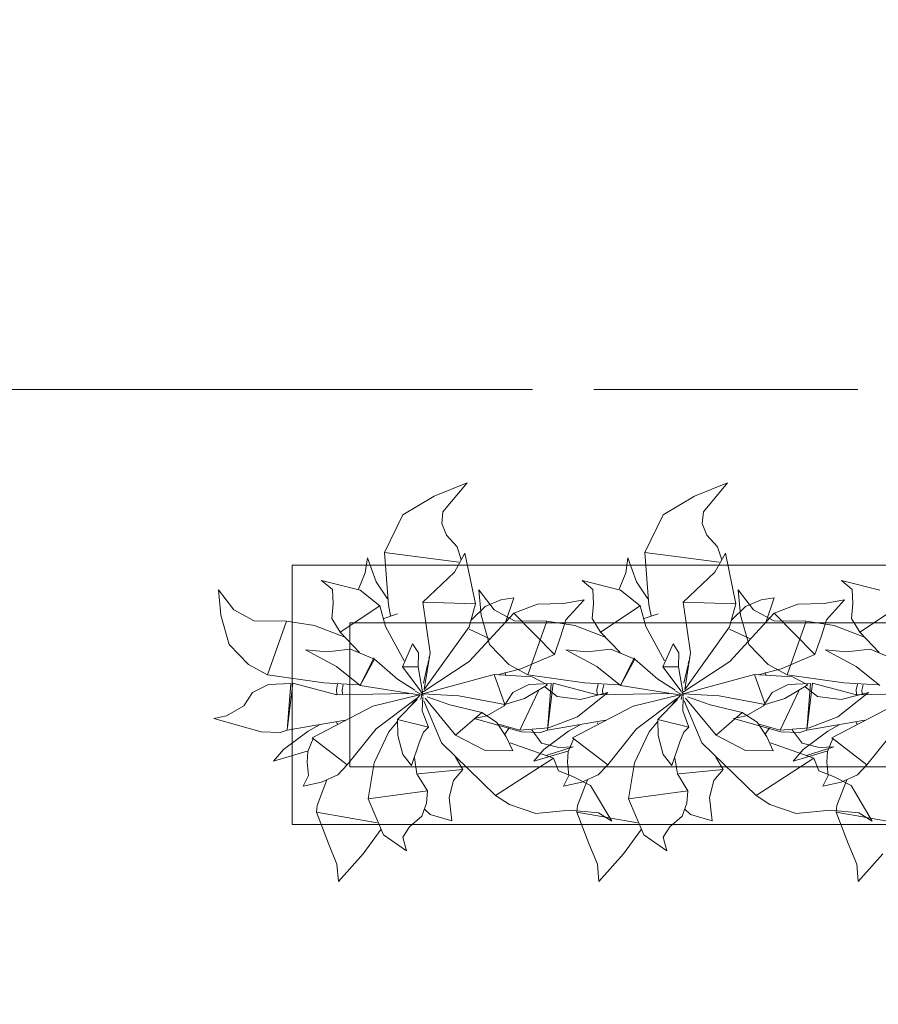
# Model space of a CAD drawing. Header units: millimetres. Extents: x -14761 to 157739, y -22400 to 107990.
# Tile 193 of 228: x 129033 to 130523, y 43933 to 45642. Entities that reach past the tile are written whole.
import ezdxf

# ---------------------------------------------------------------- set-up
doc = ezdxf.new("R2010")
doc.units = ezdxf.units.MM
doc.header["$MEASUREMENT"] = 0
doc.linetypes.add('Штриховая', pattern=[564.444447, 282.222223, -282.222223])
doc.linetypes.add('Штрихпунктирная', pattern=[670.277762, 352.777767, -176.388884, 0, -141.111112])
for name, color, linetype in [('Интерьер - Мебель', 7, 'Continuous'), ('Элемент Модели - Зона', 7, 'Continuous'), ('Элемент Модели - Оси', 7, 'Continuous')]:
    doc.layers.add(name, color=color, linetype=linetype)

msp = doc.modelspace()

# ---------------------------------------------------------------- linework, layer by layer
at = {"layer": 'Интерьер - Мебель', "color": 252, "linetype": 'Continuous', "lineweight": 5}
for p, q in [((129809.6, 44838.1), (129752.4, 44814.6)), ((129809.6, 44838.1), (129752.4, 44814.6)), ((129809.6, 44838.1), (129767.9, 44787.3)), ((129809.6, 44838.1), (129767.9, 44787.3)), ((130261.5, 44838.1), (130204.3, 44814.6)), ((130261.5, 44838.1), (130204.3, 44814.6)), ((130261.5, 44838.1), (130219.8, 44787.3)), ((130261.5, 44838.1), (130219.8, 44787.3)), ((129752.4, 44814.6), (129698, 44782.1)), ((129752.4, 44814.6), (129698, 44782.1)), ((130204.3, 44814.6), (130149.9, 44782.1)), ((130204.3, 44814.6), (130149.9, 44782.1)), ((129767.9, 44787.3), (129765.8, 44767.3)), ((129767.9, 44787.3), (129765.8, 44767.3)), ((130219.8, 44787.3), (130217.7, 44767.3)), ((130219.8, 44787.3), (130217.7, 44767.3)), ((129698, 44782.1), (129666.2, 44716.7)), ((129698, 44782.1), (129666.2, 44716.7)), ((129765.8, 44767.3), (129774.1, 44746.8)), ((129765.8, 44767.3), (129774.1, 44746.8)), ((130149.9, 44782.1), (130118.1, 44716.7)), ((130149.9, 44782.1), (130118.1, 44716.7)), ((130217.7, 44767.3), (130226, 44746.8)), ((130217.7, 44767.3), (130226, 44746.8)), ((129774.1, 44746.8), (129792.4, 44727)), ((129774.1, 44746.8), (129792.4, 44727)), ((130226, 44746.8), (130244.3, 44727)), ((130226, 44746.8), (130244.3, 44727)), ((129666.2, 44716.7), (129795.2, 44700.4)), ((129666.2, 44716.7), (129673.1, 44626.1)), ((129666.2, 44716.7), (129795.2, 44700.4)), ((129666.2, 44716.7), (129673.1, 44626.1)), ((129806.1, 44716), (129787.8, 44682.8)), ((129806.1, 44716), (129787.8, 44682.8)), ((129792.4, 44727), (129799.7, 44704.2)), ((129792.4, 44727), (129799.7, 44704.2)), ((129806.1, 44716), (129824.2, 44627.9)), ((129806.1, 44716), (129824.2, 44627.9)), ((130118.1, 44716.7), (130247.1, 44700.4)), ((130118.1, 44716.7), (130125, 44626.1)), ((130118.1, 44716.7), (130247.1, 44700.4)), ((130118.1, 44716.7), (130125, 44626.1)), ((130258, 44716), (130239.7, 44682.8)), ((130258, 44716), (130239.7, 44682.8)), ((130244.3, 44727), (130251.6, 44704.2)), ((130244.3, 44727), (130251.6, 44704.2)), ((130258, 44716), (130276.1, 44627.9)), ((130258, 44716), (130276.1, 44627.9)), ((129636.7, 44707.6), (129633.1, 44681.7)), ((129636.7, 44707.6), (129633.1, 44681.7)), ((129636.7, 44707.6), (129651.7, 44666.2)), ((129636.7, 44707.6), (129651.7, 44666.2)), ((130088.6, 44707.6), (130085, 44681.7)), ((130088.6, 44707.6), (130085, 44681.7)), ((130088.6, 44707.6), (130103.6, 44666.2)), ((130088.6, 44707.6), (130103.6, 44666.2)), ((129633.1, 44681.7), (129621.5, 44653.1)), ((129633.1, 44681.7), (129621.5, 44653.1)), ((129787.8, 44682.8), (129733, 44630.6)), ((129787.8, 44682.8), (129733, 44630.6)), ((130085, 44681.7), (130073.4, 44653.1)), ((130085, 44681.7), (130073.4, 44653.1)), ((130239.7, 44682.8), (130184.9, 44630.6)), ((130239.7, 44682.8), (130184.9, 44630.6)), ((129557.3, 44668.2), (129575.9, 44652.7)), ((129557.3, 44668.2), (129623.9, 44651.8)), ((129557.3, 44668.2), (129575.9, 44652.7)), ((129557.3, 44668.2), (129623.9, 44651.8)), ((129651.7, 44666.2), (129671.6, 44636.8)), ((129651.7, 44666.2), (129671.6, 44636.8)), ((130009.2, 44668.2), (130027.8, 44652.7)), ((130009.2, 44668.2), (130075.8, 44651.8)), ((130009.2, 44668.2), (130027.8, 44652.7)), ((130009.2, 44668.2), (130075.8, 44651.8)), ((130103.6, 44666.2), (130123.5, 44636.8)), ((130103.6, 44666.2), (130123.5, 44636.8)), ((130459.2, 44668.2), (130477.8, 44652.7)), ((130459.2, 44668.2), (130525.8, 44651.8)), ((130459.2, 44668.2), (130477.8, 44652.7)), ((130459.2, 44668.2), (130525.8, 44651.8)), ((129378.4, 44652.1), (129382.2, 44608.3)), ((129378.4, 44652.1), (129404.9, 44617.4)), ((129378.4, 44652.1), (129382.2, 44608.3)), ((129378.4, 44652.1), (129404.9, 44617.4)), ((129575.9, 44652.7), (129577.1, 44627.8)), ((129575.9, 44652.7), (129577.1, 44627.8)), ((129623.9, 44651.8), (129658.3, 44624.4)), ((129623.9, 44651.8), (129658.3, 44624.4)), ((129830.3, 44652.1), (129834.1, 44608.3)), ((129830.3, 44652.1), (129856.8, 44617.4)), ((129830.3, 44652.1), (129834.1, 44608.3)), ((129830.3, 44652.1), (129856.8, 44617.4)), ((130027.8, 44652.7), (130029, 44627.8)), ((130027.8, 44652.7), (130029, 44627.8)), ((130075.8, 44651.8), (130110.2, 44624.4)), ((130075.8, 44651.8), (130110.2, 44624.4)), ((130280.3, 44652.1), (130284.1, 44608.3)), ((130280.3, 44652.1), (130306.8, 44617.4)), ((130280.3, 44652.1), (130284.1, 44608.3)), ((130280.3, 44652.1), (130306.8, 44617.4)), ((130477.8, 44652.7), (130479, 44627.8)), ((130477.8, 44652.7), (130479, 44627.8)), ((129733, 44630.6), (129824.2, 44627.9)), ((129733, 44630.6), (129745.8, 44542.7)), ((129733, 44630.6), (129824.2, 44627.9)), ((129733, 44630.6), (129745.8, 44542.7)), ((129868.1, 44634.5), (129841, 44623.1)), ((129868.1, 44634.5), (129841, 44623.1)), ((129890.8, 44638), (129868.1, 44634.5)), ((129890.8, 44638), (129868.1, 44634.5)), ((129890.8, 44638), (129877, 44597)), ((129890.8, 44638), (129877, 44597)), ((130012.8, 44634.9), (129977.3, 44628.7)), ((130012.8, 44634.9), (129977.3, 44628.7)), ((130012.8, 44634.9), (129981.3, 44600.3)), ((130012.8, 44634.9), (129981.3, 44600.3)), ((130184.9, 44630.6), (130276.1, 44627.9)), ((130184.9, 44630.6), (130197.7, 44542.7)), ((130184.9, 44630.6), (130276.1, 44627.9)), ((130184.9, 44630.6), (130197.7, 44542.7)), ((130320, 44634.5), (130292.9, 44623.1)), ((130320, 44634.5), (130292.9, 44623.1)), ((130342.7, 44638), (130320, 44634.5)), ((130342.7, 44638), (130320, 44634.5)), ((130342.7, 44638), (130328.9, 44597)), ((130342.7, 44638), (130328.9, 44597)), ((130464.7, 44634.9), (130429.2, 44628.7)), ((130464.7, 44634.9), (130429.2, 44628.7)), ((130464.7, 44634.9), (130433.2, 44600.3)), ((130464.7, 44634.9), (130433.2, 44600.3)), ((129404.9, 44617.4), (129440, 44598.4)), ((129404.9, 44617.4), (129440, 44598.4)), ((129577.1, 44627.8), (129575, 44602.3)), ((129577.1, 44627.8), (129575, 44602.3)), ((129658.3, 44624.4), (129589.4, 44578.9)), ((129658.3, 44624.4), (129589.4, 44578.9)), ((129658.3, 44624.4), (129668, 44588.8)), ((129658.3, 44624.4), (129668, 44588.8)), ((129673.1, 44626.1), (129677, 44607.1)), ((129673.1, 44626.1), (129677, 44607.1)), ((129824.2, 44627.9), (129813.1, 44587.9)), ((129824.2, 44627.9), (129813.1, 44587.9)), ((129841, 44623.1), (129816.8, 44599.3)), ((129841, 44623.1), (129816.8, 44599.3)), ((129856.8, 44617.4), (129891.9, 44598.4)), ((129856.8, 44617.4), (129891.9, 44598.4)), ((129931.7, 44627.3), (129890.8, 44611.5)), ((129931.7, 44627.3), (129890.8, 44611.5)), ((129977.3, 44628.7), (129931.7, 44627.3)), ((129977.3, 44628.7), (129931.7, 44627.3)), ((130029, 44627.8), (130026.9, 44602.3)), ((130029, 44627.8), (130026.9, 44602.3)), ((130110.2, 44624.4), (130041.3, 44578.9)), ((130110.2, 44624.4), (130041.3, 44578.9)), ((130110.2, 44624.4), (130119.9, 44588.8)), ((130110.2, 44624.4), (130119.9, 44588.8)), ((130125, 44626.1), (130128.9, 44607.1)), ((130125, 44626.1), (130128.9, 44607.1)), ((130276.1, 44627.9), (130265, 44587.9)), ((130276.1, 44627.9), (130265, 44587.9)), ((130292.9, 44623.1), (130268.7, 44599.3)), ((130292.9, 44623.1), (130268.7, 44599.3)), ((130306.8, 44617.4), (130341.9, 44598.4)), ((130306.8, 44617.4), (130341.9, 44598.4)), ((130383.6, 44627.3), (130342.7, 44611.5)), ((130383.6, 44627.3), (130342.7, 44611.5)), ((130429.2, 44628.7), (130383.6, 44627.3)), ((130429.2, 44628.7), (130383.6, 44627.3)), ((130479, 44627.8), (130476.9, 44602.3)), ((130479, 44627.8), (130476.9, 44602.3)), ((130560.2, 44624.4), (130491.3, 44578.9)), ((130560.2, 44624.4), (130491.3, 44578.9)), ((129382.2, 44608.3), (129397, 44557.1)), ((129382.2, 44608.3), (129397, 44557.1)), ((129440, 44598.4), (129496.3, 44598)), ((129440, 44598.4), (129496.3, 44598)), ((129496.3, 44598), (129463.3, 44504.4)), ((129496.3, 44598), (129463.3, 44504.4)), ((129496.3, 44598), (129544.8, 44590.2)), ((129496.3, 44598), (129544.8, 44590.2)), ((129575, 44602.3), (129589.4, 44578.9)), ((129575, 44602.3), (129589.4, 44578.9)), ((129689.2, 44610.4), (129665.4, 44602.2)), ((129689.2, 44610.4), (129665.4, 44602.2)), ((129890.8, 44611.5), (129813.6, 44528)), ((129890.8, 44611.5), (129813.6, 44528)), ((129834.1, 44608.3), (129848.9, 44557.1)), ((129834.1, 44608.3), (129848.9, 44557.1)), ((129890.8, 44611.5), (129961.3, 44540.2)), ((129890.8, 44611.5), (129961.3, 44540.2)), ((129891.9, 44598.4), (129948.2, 44598)), ((129891.9, 44598.4), (129948.2, 44598)), ((129948.2, 44598), (129915.2, 44504.4)), ((129948.2, 44598), (129915.2, 44504.4)), ((129948.2, 44598), (129996.7, 44590.2)), ((129948.2, 44598), (129996.7, 44590.2)), ((129981.3, 44600.3), (129972.1, 44570.4)), ((129981.3, 44600.3), (129972.1, 44570.4)), ((130026.9, 44602.3), (130041.3, 44578.9)), ((130026.9, 44602.3), (130041.3, 44578.9)), ((130141.1, 44610.4), (130117.3, 44602.2)), ((130141.1, 44610.4), (130117.3, 44602.2)), ((130342.7, 44611.5), (130265.5, 44528)), ((130342.7, 44611.5), (130265.5, 44528)), ((130284.1, 44608.3), (130298.9, 44557.1)), ((130284.1, 44608.3), (130298.9, 44557.1)), ((130341.9, 44598.4), (130398.2, 44598)), ((130341.9, 44598.4), (130398.2, 44598)), ((130342.7, 44611.5), (130413.2, 44540.2)), ((130342.7, 44611.5), (130413.2, 44540.2)), ((130398.2, 44598), (130365.2, 44504.4)), ((130398.2, 44598), (130365.2, 44504.4)), ((130398.2, 44598), (130446.7, 44590.2)), ((130398.2, 44598), (130446.7, 44590.2)), ((130433.2, 44600.3), (130424, 44570.4)), ((130433.2, 44600.3), (130424, 44570.4)), ((130476.9, 44602.3), (130491.3, 44578.9)), ((130476.9, 44602.3), (130491.3, 44578.9)), ((129544.8, 44590.2), (129597.4, 44569.9)), ((129544.8, 44590.2), (129597.4, 44569.9)), ((129589.4, 44578.9), (129623.2, 44543.4)), ((129589.4, 44578.9), (129623.2, 44543.4)), ((129668, 44588.8), (129700.6, 44528.9)), ((129668, 44588.8), (129700.6, 44528.9)), ((129813.1, 44587.9), (129735.5, 44479.2)), ((129813.1, 44587.9), (129735.5, 44479.2)), ((129813.1, 44583.6), (129847.9, 44567.7)), ((129813.1, 44583.6), (129847.9, 44567.7)), ((129996.7, 44590.2), (130049.3, 44569.9)), ((129996.7, 44590.2), (130049.3, 44569.9)), ((130041.3, 44578.9), (130075.1, 44543.4)), ((130041.3, 44578.9), (130075.1, 44543.4)), ((130119.9, 44588.8), (130152.5, 44528.9)), ((130119.9, 44588.8), (130152.5, 44528.9)), ((130265, 44587.9), (130187.4, 44479.2)), ((130265, 44587.9), (130187.4, 44479.2)), ((130265, 44583.6), (130299.8, 44567.7)), ((130265, 44583.6), (130299.8, 44567.7)), ((130446.7, 44590.2), (130499.3, 44569.9)), ((130446.7, 44590.2), (130499.3, 44569.9)), ((130491.3, 44578.9), (130525.1, 44543.4)), ((130491.3, 44578.9), (130525.1, 44543.4)), ((129972.1, 44570.4), (129961.3, 44540.2)), ((129972.1, 44570.4), (129961.3, 44540.2)), ((130424, 44570.4), (130413.2, 44540.2)), ((130424, 44570.4), (130413.2, 44540.2)), ((129397, 44557.1), (129430.2, 44522.4)), ((129397, 44557.1), (129430.2, 44522.4)), ((129529.4, 44547.9), (129566.3, 44544.6)), ((129529.4, 44547.9), (129583, 44519)), ((129529.4, 44547.9), (129566.3, 44544.6)), ((129529.4, 44547.9), (129583, 44519)), ((129607.4, 44549.3), (129566.3, 44544.6)), ((129607.4, 44549.3), (129566.3, 44544.6)), ((129607.4, 44549.3), (129648.8, 44531.7)), ((129607.4, 44549.3), (129648.8, 44531.7)), ((129715.2, 44558.5), (129697.4, 44518.4)), ((129715.2, 44558.5), (129697.4, 44518.4)), ((129715.2, 44558.5), (129725.4, 44542.6)), ((129715.2, 44558.5), (129725.4, 44542.6)), ((129848.9, 44557.1), (129882.1, 44522.4)), ((129848.9, 44557.1), (129882.1, 44522.4)), ((129981.3, 44547.9), (130018.2, 44544.6)), ((129981.3, 44547.9), (130034.9, 44519)), ((129981.3, 44547.9), (130018.2, 44544.6)), ((129981.3, 44547.9), (130034.9, 44519)), ((130059.3, 44549.3), (130018.2, 44544.6)), ((130059.3, 44549.3), (130018.2, 44544.6)), ((130059.3, 44549.3), (130100.7, 44531.7)), ((130059.3, 44549.3), (130100.7, 44531.7)), ((130167.1, 44558.5), (130149.3, 44518.4)), ((130167.1, 44558.5), (130149.3, 44518.4)), ((130167.1, 44558.5), (130177.3, 44542.6)), ((130167.1, 44558.5), (130177.3, 44542.6)), ((130298.9, 44557.1), (130332.1, 44522.4)), ((130298.9, 44557.1), (130332.1, 44522.4)), ((130431.3, 44547.9), (130468.2, 44544.6)), ((130431.3, 44547.9), (130484.9, 44519)), ((130431.3, 44547.9), (130468.2, 44544.6)), ((130431.3, 44547.9), (130484.9, 44519)), ((130509.3, 44549.3), (130468.2, 44544.6)), ((130509.3, 44549.3), (130468.2, 44544.6)), ((130509.3, 44549.3), (130550.7, 44531.7)), ((130509.3, 44549.3), (130550.7, 44531.7)), ((129648, 44534.3), (129624.3, 44486)), ((129648, 44534.3), (129624.3, 44486)), ((129648.8, 44531.7), (129624.3, 44486)), ((129648.8, 44531.7), (129624.3, 44486)), ((129648, 44534.3), (129648.8, 44531.7)), ((129648, 44534.3), (129648.8, 44531.7)), ((129648.8, 44531.7), (129688.9, 44497.1)), ((129648.8, 44531.7), (129688.9, 44497.1)), ((129725.4, 44542.6), (129724.6, 44518.7)), ((129725.4, 44542.6), (129724.6, 44518.7)), ((129813.6, 44528), (129733.5, 44475.3)), ((129813.6, 44528), (129733.5, 44475.3)), ((129745.8, 44542.7), (129735.5, 44479.2)), ((129745.8, 44542.7), (129735.5, 44479.2)), ((129742.6, 44528.9), (129741.6, 44524.5)), ((129742.6, 44528.9), (129741.6, 44524.5)), ((129744.1, 44535.6), (129743.6, 44533.4)), ((129744.1, 44535.6), (129743.6, 44533.4)), ((129745.5, 44542.3), (129745.3, 44541.2)), ((129745.5, 44542.3), (129745.3, 44541.2)), ((129961.3, 44540.2), (129902.9, 44515.1)), ((129961.3, 44540.2), (129902.9, 44515.1)), ((130099.9, 44534.3), (130076.2, 44486)), ((130099.9, 44534.3), (130076.2, 44486)), ((130100.7, 44531.7), (130076.2, 44486)), ((130100.7, 44531.7), (130076.2, 44486)), ((130099.9, 44534.3), (130100.7, 44531.7)), ((130099.9, 44534.3), (130100.7, 44531.7)), ((130100.7, 44531.7), (130140.8, 44497.1)), ((130100.7, 44531.7), (130140.8, 44497.1)), ((130177.3, 44542.6), (130176.5, 44518.7)), ((130177.3, 44542.6), (130176.5, 44518.7)), ((130265.5, 44528), (130185.4, 44475.3)), ((130265.5, 44528), (130185.4, 44475.3)), ((130197.7, 44542.7), (130187.4, 44479.2)), ((130197.7, 44542.7), (130187.4, 44479.2)), ((130194.5, 44528.9), (130193.5, 44524.5)), ((130194.5, 44528.9), (130193.5, 44524.5)), ((130196, 44535.6), (130195.5, 44533.4)), ((130196, 44535.6), (130195.5, 44533.4)), ((130197.4, 44542.3), (130197.2, 44541.2)), ((130197.4, 44542.3), (130197.2, 44541.2)), ((130413.2, 44540.2), (130354.8, 44515.1)), ((130413.2, 44540.2), (130354.8, 44515.1)), ((129430.2, 44522.4), (129463.3, 44504.4)), ((129430.2, 44522.4), (129463.3, 44504.4)), ((129583, 44519), (129624.3, 44486)), ((129583, 44519), (129624.3, 44486)), ((129724.6, 44518.7), (129697.4, 44518.4)), ((129724.6, 44518.7), (129697.4, 44518.4)), ((129697.4, 44518.4), (129729.4, 44476.1)), ((129697.4, 44518.4), (129729.4, 44476.1)), ((129724.6, 44518.7), (129732.8, 44471.6)), ((129724.6, 44518.7), (129732.8, 44471.6)), ((129741.1, 44522.2), (129734.1, 44489.9)), ((129741.1, 44522.2), (129734.1, 44489.9)), ((129902.9, 44515.1), (129862.7, 44504.8)), ((129902.9, 44515.1), (129862.7, 44504.8)), ((129882.1, 44522.4), (129915.2, 44504.4)), ((129882.1, 44522.4), (129915.2, 44504.4)), ((130034.9, 44519), (130076.2, 44486)), ((130034.9, 44519), (130076.2, 44486)), ((130176.5, 44518.7), (130149.3, 44518.4)), ((130176.5, 44518.7), (130149.3, 44518.4)), ((130149.3, 44518.4), (130181.3, 44476.1)), ((130149.3, 44518.4), (130181.3, 44476.1)), ((130176.5, 44518.7), (130184.7, 44471.6)), ((130176.5, 44518.7), (130184.7, 44471.6)), ((130193.1, 44522.2), (130186, 44489.9)), ((130193.1, 44522.2), (130186, 44489.9)), ((130354.8, 44515.1), (130314.6, 44504.8)), ((130354.8, 44515.1), (130314.6, 44504.8)), ((130332.1, 44522.4), (130365.2, 44504.4)), ((130332.1, 44522.4), (130365.2, 44504.4)), ((130484.9, 44519), (130526.2, 44486)), ((130484.9, 44519), (130526.2, 44486)), ((129463.3, 44504.4), (129561.4, 44490.6)), ((129463.3, 44504.4), (129561.4, 44490.6)), ((129688.9, 44497.1), (129719.2, 44477.9)), ((129688.9, 44497.1), (129719.2, 44477.9)), ((129856.7, 44505.2), (129732.8, 44471.6)), ((129856.7, 44505.2), (129732.8, 44471.6)), ((129856.7, 44505.2), (129922.7, 44501.2)), ((129856.7, 44505.2), (129875, 44453.4)), ((129856.7, 44505.2), (129922.7, 44501.2)), ((129856.7, 44505.2), (129875, 44453.4)), ((129875.3, 44508.4), (129876.7, 44504.1)), ((129875.3, 44508.4), (129876.7, 44504.1)), ((129915.2, 44504.4), (130013.3, 44490.6)), ((129915.2, 44504.4), (130013.3, 44490.6)), ((129922.7, 44501.2), (129949.3, 44487.4)), ((129922.7, 44501.2), (129949.3, 44487.4)), ((130140.8, 44497.1), (130171.1, 44477.9)), ((130140.8, 44497.1), (130171.1, 44477.9)), ((130308.6, 44505.2), (130184.7, 44471.6)), ((130308.6, 44505.2), (130184.7, 44471.6)), ((130308.6, 44505.2), (130374.6, 44501.2)), ((130308.6, 44505.2), (130326.9, 44453.4)), ((130308.6, 44505.2), (130374.6, 44501.2)), ((130308.6, 44505.2), (130326.9, 44453.4)), ((130327.2, 44508.4), (130328.6, 44504.1)), ((130327.2, 44508.4), (130328.6, 44504.1)), ((130365.2, 44504.4), (130463.3, 44490.6)), ((130365.2, 44504.4), (130463.3, 44490.6)), ((130374.6, 44501.2), (130401.2, 44487.4)), ((130374.6, 44501.2), (130401.2, 44487.4)), ((129465.1, 44488.1), (129437.3, 44473.8)), ((129465.1, 44488.1), (129437.3, 44473.8)), ((129503.9, 44489.4), (129465.1, 44488.1)), ((129503.9, 44489.4), (129465.1, 44488.1)), ((129503.9, 44489.4), (129497.4, 44408.6)), ((129503.9, 44489.4), (129497.4, 44408.6)), ((129507.1, 44490.1), (129497.9, 44413)), ((129507.1, 44490.1), (129497.9, 44413)), ((129507.1, 44490.1), (129583.5, 44470.2)), ((129507.1, 44490.1), (129583.5, 44470.2)), ((129561.4, 44490.6), (129621.4, 44487.4)), ((129561.4, 44490.6), (129621.4, 44487.4)), ((129585.1, 44488.7), (129583, 44478.6)), ((129585.1, 44488.7), (129583, 44478.6)), ((129583, 44478.6), (129583.5, 44470.8)), ((129583, 44478.6), (129583.5, 44470.8)), ((129594.9, 44487.4), (129593.1, 44478.2)), ((129594.9, 44487.4), (129593.1, 44478.2)), ((129593.1, 44478.2), (129593.4, 44471.6)), ((129593.1, 44478.2), (129593.4, 44471.6)), ((129624.3, 44486), (129726.3, 44470.1)), ((129624.3, 44486), (129726.3, 44470.1)), ((129719.4, 44476.4), (129733.3, 44469)), ((129719.4, 44476.4), (129733.3, 44469)), ((129917, 44488.1), (129889.2, 44473.8)), ((129917, 44488.1), (129889.2, 44473.8)), ((129933.5, 44476.7), (129901.2, 44408.8)), ((129933.5, 44476.7), (129901.2, 44408.8)), ((129949.3, 44487.4), (129909.2, 44463.5)), ((129949.3, 44487.4), (129909.2, 44463.5)), ((129955.8, 44489.4), (129917, 44488.1)), ((129955.8, 44489.4), (129917, 44488.1)), ((129944.6, 44483.6), (129966, 44467.3)), ((129944.6, 44483.6), (129966, 44467.3)), ((129955.8, 44489.4), (129949.3, 44408.6)), ((129955.8, 44489.4), (129949.3, 44408.6)), ((129959, 44490.1), (129949.8, 44413)), ((129959, 44490.1), (129949.8, 44413)), ((129959, 44490.1), (130035.4, 44470.2)), ((129959, 44490.1), (130035.4, 44470.2)), ((130013.3, 44490.6), (130073.3, 44487.4)), ((130013.3, 44490.6), (130073.3, 44487.4)), ((130037, 44488.7), (130034.9, 44478.6)), ((130037, 44488.7), (130034.9, 44478.6)), ((130034.9, 44478.6), (130035.4, 44470.8)), ((130034.9, 44478.6), (130035.4, 44470.8)), ((130046.8, 44487.4), (130045, 44478.2)), ((130046.8, 44487.4), (130045, 44478.2)), ((130045, 44478.2), (130045.3, 44471.6)), ((130045, 44478.2), (130045.3, 44471.6)), ((130076.2, 44486), (130178.2, 44470.1)), ((130076.2, 44486), (130178.2, 44470.1)), ((130171.3, 44476.4), (130185.2, 44469)), ((130171.3, 44476.4), (130185.2, 44469)), ((130367, 44488.1), (130339.2, 44473.8)), ((130367, 44488.1), (130339.2, 44473.8)), ((130385.4, 44476.7), (130353.1, 44408.8)), ((130385.4, 44476.7), (130353.1, 44408.8)), ((130401.2, 44487.4), (130361.2, 44463.5)), ((130401.2, 44487.4), (130361.2, 44463.5)), ((130405.8, 44489.4), (130367, 44488.1)), ((130405.8, 44489.4), (130367, 44488.1)), ((130396.5, 44483.6), (130417.9, 44467.3)), ((130396.5, 44483.6), (130417.9, 44467.3)), ((130405.8, 44489.4), (130399.3, 44408.6)), ((130405.8, 44489.4), (130399.3, 44408.6)), ((130409, 44490.1), (130399.8, 44413)), ((130409, 44490.1), (130399.8, 44413)), ((130409, 44490.1), (130485.4, 44470.2)), ((130409, 44490.1), (130485.4, 44470.2)), ((130463.3, 44490.6), (130523.3, 44487.4)), ((130463.3, 44490.6), (130523.3, 44487.4)), ((130487, 44488.7), (130484.9, 44478.6)), ((130487, 44488.7), (130484.9, 44478.6)), ((130484.9, 44478.6), (130485.4, 44470.8)), ((130484.9, 44478.6), (130485.4, 44470.8)), ((130496.8, 44487.4), (130495, 44478.2)), ((130496.8, 44487.4), (130495, 44478.2)), ((130495, 44478.2), (130495.3, 44471.6)), ((130495, 44478.2), (130495.3, 44471.6)), ((129437.3, 44473.8), (129422.4, 44451)), ((129437.3, 44473.8), (129422.4, 44451)), ((129708.4, 44472.4), (129583.5, 44470.2)), ((129708.4, 44472.4), (129583.5, 44470.2)), ((129727.2, 44470.2), (129646, 44450.2)), ((129727.2, 44470.2), (129646, 44450.2)), ((129722, 44463.5), (129651.7, 44411)), ((129722, 44463.5), (129651.7, 44411)), ((129723.2, 44461.8), (129689.1, 44427.4)), ((129723.2, 44461.8), (129689.1, 44427.4)), ((129728.5, 44469.9), (129714, 44453)), ((129728.5, 44469.9), (129714, 44453)), ((129731.2, 44469.9), (129729.3, 44462)), ((129731.2, 44469.9), (129729.3, 44462)), ((129729.7, 44475.6), (129733.3, 44469)), ((129729.7, 44475.6), (129733.3, 44469)), ((129732.3, 44474.4), (129731.8, 44472.2)), ((129732.3, 44474.4), (129731.8, 44472.2)), ((129732, 44472.7), (129732.8, 44471.6)), ((129732, 44472.7), (129732.8, 44471.6)), ((129732.7, 44466.2), (129732, 44442.2)), ((129732.7, 44466.2), (129732, 44442.2)), ((129732.8, 44471.6), (129795.2, 44468.3)), ((129732.8, 44471.6), (129795.2, 44468.3)), ((129734.4, 44459.7), (129765.2, 44386.6)), ((129734.4, 44459.7), (129765.2, 44386.6)), ((129737.1, 44464.4), (129789.8, 44400.2)), ((129737.1, 44464.4), (129789.8, 44400.2)), ((129740.3, 44466.5), (129779.9, 44452.5)), ((129740.3, 44466.5), (129779.9, 44452.5)), ((129795.2, 44468.3), (129875, 44453.4)), ((129795.2, 44468.3), (129875, 44453.4)), ((129889.2, 44473.8), (129874.3, 44451)), ((129889.2, 44473.8), (129874.3, 44451)), ((129909.2, 44463.5), (129875, 44453.4)), ((129909.2, 44463.5), (129875, 44453.4)), ((129966, 44467.3), (130006.8, 44462.1)), ((129966, 44467.3), (130006.8, 44462.1)), ((130054.2, 44473.7), (130001.3, 44431.6)), ((130054.2, 44473.7), (130001.3, 44431.6)), ((130054.2, 44473.7), (130006.8, 44462.1)), ((130054.2, 44473.7), (130006.8, 44462.1)), ((130160.4, 44472.4), (130035.4, 44470.2)), ((130160.4, 44472.4), (130035.4, 44470.2)), ((130179.1, 44470.2), (130097.9, 44450.2)), ((130179.1, 44470.2), (130097.9, 44450.2)), ((130173.9, 44463.5), (130103.6, 44411)), ((130173.9, 44463.5), (130103.6, 44411)), ((130175.1, 44461.8), (130141, 44427.4)), ((130175.1, 44461.8), (130141, 44427.4)), ((130180.4, 44469.9), (130165.9, 44453)), ((130180.4, 44469.9), (130165.9, 44453)), ((130183.1, 44469.9), (130181.2, 44462)), ((130183.1, 44469.9), (130181.2, 44462)), ((130181.6, 44475.6), (130185.2, 44469)), ((130181.6, 44475.6), (130185.2, 44469)), ((130184.2, 44474.4), (130183.7, 44472.2)), ((130184.2, 44474.4), (130183.7, 44472.2)), ((130183.9, 44472.7), (130184.7, 44471.6)), ((130183.9, 44472.7), (130184.7, 44471.6)), ((130184.6, 44466.2), (130183.9, 44442.2)), ((130184.6, 44466.2), (130183.9, 44442.2)), ((130184.7, 44471.6), (130247.1, 44468.3)), ((130184.7, 44471.6), (130247.1, 44468.3)), ((130186.3, 44459.7), (130217.1, 44386.6)), ((130186.3, 44459.7), (130217.1, 44386.6)), ((130189, 44464.4), (130241.7, 44400.2)), ((130189, 44464.4), (130241.7, 44400.2)), ((130192.2, 44466.5), (130231.8, 44452.5)), ((130192.2, 44466.5), (130231.8, 44452.5)), ((130247.1, 44468.3), (130326.9, 44453.4)), ((130247.1, 44468.3), (130326.9, 44453.4)), ((130339.2, 44473.8), (130324.3, 44451)), ((130339.2, 44473.8), (130324.3, 44451)), ((130361.2, 44463.5), (130326.9, 44453.4)), ((130361.2, 44463.5), (130326.9, 44453.4)), ((130417.9, 44467.3), (130458.7, 44462.1)), ((130417.9, 44467.3), (130458.7, 44462.1)), ((130506.1, 44473.7), (130453.2, 44431.6)), ((130506.1, 44473.7), (130453.2, 44431.6)), ((130506.1, 44473.7), (130458.7, 44462.1)), ((130506.1, 44473.7), (130458.7, 44462.1)), ((130610.4, 44472.4), (130485.4, 44470.2)), ((130610.4, 44472.4), (130485.4, 44470.2)), ((129422.4, 44451), (129392.3, 44433.4)), ((129422.4, 44451), (129392.3, 44433.4)), ((129646, 44450.2), (129540.8, 44395.6)), ((129646, 44450.2), (129540.8, 44395.6)), ((129732, 44442.2), (129742.8, 44413.8)), ((129732, 44442.2), (129742.8, 44413.8)), ((129779.9, 44452.5), (129835.2, 44439.2)), ((129779.9, 44452.5), (129835.2, 44439.2)), ((129874.3, 44451), (129844.2, 44433.4)), ((129874.3, 44451), (129844.2, 44433.4)), ((130097.9, 44450.2), (129992.7, 44395.6)), ((130097.9, 44450.2), (129992.7, 44395.6)), ((130183.9, 44442.2), (130194.7, 44413.8)), ((130183.9, 44442.2), (130194.7, 44413.8)), ((130231.8, 44452.5), (130287.1, 44439.2)), ((130231.8, 44452.5), (130287.1, 44439.2)), ((130324.3, 44451), (130294.2, 44433.4)), ((130324.3, 44451), (130294.2, 44433.4)), ((130547.9, 44450.2), (130442.7, 44395.6)), ((130547.9, 44450.2), (130442.7, 44395.6)), ((129392.3, 44433.4), (129370, 44428.6)), ((129392.3, 44433.4), (129370, 44428.6)), ((129370, 44428.6), (129452.3, 44405.9)), ((129370, 44428.6), (129452.3, 44405.9)), ((129598, 44426.1), (129497.4, 44408.6)), ((129598, 44426.1), (129497.4, 44408.6)), ((129689.1, 44427.4), (129742.8, 44413.8)), ((129689.1, 44427.4), (129689.4, 44399.6)), ((129689.1, 44427.4), (129742.8, 44413.8)), ((129689.1, 44427.4), (129689.4, 44399.6)), ((129835.2, 44439.2), (129789.8, 44400.2)), ((129835.2, 44439.2), (129789.8, 44400.2)), ((129844.2, 44433.4), (129821.9, 44428.6)), ((129844.2, 44433.4), (129821.9, 44428.6)), ((129821.9, 44428.6), (129904.2, 44405.9)), ((129821.9, 44428.6), (129904.2, 44405.9)), ((129835.2, 44439.2), (129861, 44422.5)), ((129835.2, 44439.2), (129861, 44422.5)), ((130049.9, 44426.1), (129949.3, 44408.6)), ((130049.9, 44426.1), (129949.3, 44408.6)), ((130001.3, 44431.6), (129951.1, 44412.5)), ((130001.3, 44431.6), (129951.1, 44412.5)), ((130141, 44427.4), (130194.7, 44413.8)), ((130141, 44427.4), (130141.4, 44399.6)), ((130141, 44427.4), (130194.7, 44413.8)), ((130141, 44427.4), (130141.4, 44399.6)), ((130287.1, 44439.2), (130241.7, 44400.2)), ((130287.1, 44439.2), (130241.7, 44400.2)), ((130294.2, 44433.4), (130271.9, 44428.6)), ((130294.2, 44433.4), (130271.9, 44428.6)), ((130271.9, 44428.6), (130354.2, 44405.9)), ((130271.9, 44428.6), (130354.2, 44405.9)), ((130287.1, 44439.2), (130313, 44422.5)), ((130287.1, 44439.2), (130313, 44422.5)), ((130499.9, 44426.1), (130399.3, 44408.6)), ((130499.9, 44426.1), (130399.3, 44408.6)), ((130453.2, 44431.6), (130403.1, 44412.5)), ((130453.2, 44431.6), (130403.1, 44412.5)), ((129497.4, 44408.6), (129485.1, 44404.5)), ((129497.4, 44408.6), (129485.1, 44404.5)), ((129553.8, 44418), (129533.8, 44406.6)), ((129553.8, 44418), (129533.8, 44406.6)), ((129583.3, 44421.7), (129584.8, 44419.5)), ((129583.3, 44421.7), (129584.8, 44419.5)), ((129651.7, 44411), (129601.8, 44348.7)), ((129651.7, 44411), (129601.8, 44348.7)), ((129688.2, 44422.9), (129673.8, 44406)), ((129688.2, 44422.9), (129673.8, 44406)), ((129742.8, 44413.8), (129733.8, 44404.9)), ((129742.8, 44413.8), (129733.8, 44404.9)), ((129861, 44422.5), (129877.8, 44396.8)), ((129861, 44422.5), (129877.8, 44396.8)), ((129864.6, 44419), (129901.2, 44408.8)), ((129864.6, 44419), (129901.2, 44408.8)), ((129882.9, 44412.8), (129875.1, 44401.7)), ((129882.9, 44412.8), (129875.1, 44401.7)), ((129951.1, 44412.5), (129901.2, 44408.8)), ((129951.1, 44412.5), (129901.2, 44408.8)), ((129921.8, 44409.2), (129939.1, 44386.2)), ((129921.8, 44409.2), (129939.1, 44386.2)), ((129949.3, 44408.6), (129937, 44404.5)), ((129949.3, 44408.6), (129937, 44404.5)), ((130005.7, 44418), (129985.7, 44406.6)), ((130005.7, 44418), (129985.7, 44406.6)), ((130035.2, 44421.7), (130036.7, 44419.5)), ((130035.2, 44421.7), (130036.7, 44419.5)), ((130103.6, 44411), (130053.7, 44348.7)), ((130103.6, 44411), (130053.7, 44348.7)), ((130140.1, 44422.9), (130125.7, 44406)), ((130140.1, 44422.9), (130125.7, 44406)), ((130194.7, 44413.8), (130185.7, 44404.9)), ((130194.7, 44413.8), (130185.7, 44404.9)), ((130313, 44422.5), (130329.7, 44396.8)), ((130313, 44422.5), (130329.7, 44396.8)), ((130316.5, 44419), (130353.1, 44408.8)), ((130316.5, 44419), (130353.1, 44408.8)), ((130334.8, 44412.8), (130327, 44401.7)), ((130334.8, 44412.8), (130327, 44401.7)), ((130403.1, 44412.5), (130353.1, 44408.8)), ((130403.1, 44412.5), (130353.1, 44408.8)), ((130373.7, 44409.2), (130391, 44386.2)), ((130373.7, 44409.2), (130391, 44386.2)), ((130399.3, 44408.6), (130387, 44404.5)), ((130399.3, 44408.6), (130387, 44404.5)), ((130455.7, 44418), (130435.7, 44406.6)), ((130455.7, 44418), (130435.7, 44406.6)), ((130485.2, 44421.7), (130486.7, 44419.5)), ((130485.2, 44421.7), (130486.7, 44419.5)), ((130553.6, 44411), (130503.7, 44348.7)), ((130553.6, 44411), (130503.7, 44348.7)), ((129452.3, 44405.9), (129485.1, 44404.5)), ((129452.3, 44405.9), (129485.1, 44404.5)), ((129533.8, 44406.6), (129491.1, 44375.1)), ((129533.8, 44406.6), (129491.1, 44375.1)), ((129542.8, 44394), (129533.1, 44371.6)), ((129542.8, 44394), (129533.1, 44371.6)), ((129540.8, 44395.6), (129601.8, 44348.7)), ((129540.8, 44395.6), (129601.8, 44348.7)), ((129673.8, 44406), (129648.5, 44351.8)), ((129673.8, 44406), (129648.5, 44351.8)), ((129689.4, 44399.6), (129698.1, 44366.1)), ((129689.4, 44399.6), (129698.1, 44366.1)), ((129733.8, 44404.9), (129727.2, 44388.2)), ((129733.8, 44404.9), (129727.2, 44388.2)), ((129789.8, 44400.2), (129841, 44373.5)), ((129789.8, 44400.2), (129841, 44373.5)), ((129877.8, 44396.8), (129888.9, 44372.7)), ((129877.8, 44396.8), (129888.9, 44372.7)), ((129904.2, 44405.9), (129937, 44404.5)), ((129904.2, 44405.9), (129937, 44404.5)), ((129985.7, 44406.6), (129943, 44375.1)), ((129985.7, 44406.6), (129943, 44375.1)), ((129994.7, 44394), (129985, 44371.6)), ((129994.7, 44394), (129985, 44371.6)), ((129992.7, 44395.6), (130053.7, 44348.7)), ((129992.7, 44395.6), (130053.7, 44348.7)), ((130125.7, 44406), (130100.4, 44351.8)), ((130125.7, 44406), (130100.4, 44351.8)), ((130141.4, 44399.6), (130150, 44366.1)), ((130141.4, 44399.6), (130150, 44366.1)), ((130185.7, 44404.9), (130179.1, 44388.2)), ((130185.7, 44404.9), (130179.1, 44388.2)), ((130241.7, 44400.2), (130292.9, 44373.5)), ((130241.7, 44400.2), (130292.9, 44373.5)), ((130329.7, 44396.8), (130340.8, 44372.7)), ((130329.7, 44396.8), (130340.8, 44372.7)), ((130354.2, 44405.9), (130387, 44404.5)), ((130354.2, 44405.9), (130387, 44404.5)), ((130435.7, 44406.6), (130393, 44375.1)), ((130435.7, 44406.6), (130393, 44375.1)), ((130444.7, 44394), (130435, 44371.6)), ((130444.7, 44394), (130435, 44371.6)), ((130442.7, 44395.6), (130503.7, 44348.7)), ((130442.7, 44395.6), (130503.7, 44348.7)), ((129491.1, 44375.1), (129473.8, 44354.7)), ((129491.1, 44375.1), (129473.8, 44354.7)), ((129727.2, 44388.2), (129713, 44347.5)), ((129727.2, 44388.2), (129713, 44347.5)), ((129765.2, 44386.6), (129859.2, 44295.2)), ((129765.2, 44386.6), (129859.2, 44295.2)), ((129841, 44373.5), (129888.9, 44372.7)), ((129841, 44373.5), (129888.9, 44372.7)), ((129884.5, 44386.8), (129959.5, 44359.9)), ((129884.5, 44386.8), (129959.5, 44359.9)), ((129943, 44375.1), (129925.7, 44354.7)), ((129943, 44375.1), (129925.7, 44354.7)), ((129939.1, 44386.2), (129968.8, 44378.7)), ((129939.1, 44386.2), (129968.8, 44378.7)), ((129994, 44379.9), (129946.8, 44364.9)), ((129994, 44379.9), (129946.8, 44364.9)), ((129994, 44379.9), (129968.8, 44378.7)), ((129994, 44379.9), (129968.8, 44378.7)), ((130179.1, 44388.2), (130164.9, 44347.5)), ((130179.1, 44388.2), (130164.9, 44347.5)), ((130217.1, 44386.6), (130311.1, 44295.2)), ((130217.1, 44386.6), (130311.1, 44295.2)), ((130292.9, 44373.5), (130340.8, 44372.7)), ((130292.9, 44373.5), (130340.8, 44372.7)), ((130336.4, 44386.8), (130411.4, 44359.9)), ((130336.4, 44386.8), (130411.4, 44359.9)), ((130393, 44375.1), (130375.7, 44354.7)), ((130393, 44375.1), (130375.7, 44354.7)), ((130391, 44386.2), (130420.7, 44378.7)), ((130391, 44386.2), (130420.7, 44378.7)), ((130445.9, 44379.9), (130398.7, 44364.9)), ((130445.9, 44379.9), (130398.7, 44364.9)), ((130445.9, 44379.9), (130420.7, 44378.7)), ((130445.9, 44379.9), (130420.7, 44378.7)), ((129532.4, 44372.2), (129473.8, 44354.7)), ((129532.4, 44372.2), (129473.8, 44354.7)), ((129533.1, 44371.6), (129532.2, 44353.3)), ((129533.1, 44371.6), (129532.2, 44353.3)), ((129698.1, 44366.1), (129713, 44347.5)), ((129698.1, 44366.1), (129713, 44347.5)), ((129718.5, 44360.4), (129722.8, 44332.8)), ((129718.5, 44360.4), (129722.8, 44332.8)), ((129789.6, 44361.5), (129802.2, 44340.1)), ((129789.6, 44361.5), (129802.2, 44340.1)), ((129793.3, 44359.7), (129790.5, 44358.9)), ((129793.3, 44359.7), (129790.5, 44358.9)), ((129959.5, 44359.9), (129859.2, 44295.2)), ((129959.5, 44359.9), (129859.2, 44295.2)), ((129984.3, 44372.2), (129925.7, 44354.7)), ((129984.3, 44372.2), (129925.7, 44354.7)), ((129959.5, 44359.9), (129968.2, 44338.1)), ((129959.5, 44359.9), (129968.2, 44338.1)), ((129985, 44371.6), (129984.1, 44353.3)), ((129985, 44371.6), (129984.1, 44353.3)), ((130150, 44366.1), (130164.9, 44347.5)), ((130150, 44366.1), (130164.9, 44347.5)), ((130170.4, 44360.4), (130174.7, 44332.8)), ((130170.4, 44360.4), (130174.7, 44332.8)), ((130241.5, 44361.5), (130254.1, 44340.1)), ((130241.5, 44361.5), (130254.1, 44340.1)), ((130245.2, 44359.7), (130242.4, 44358.9)), ((130245.2, 44359.7), (130242.4, 44358.9)), ((130411.4, 44359.9), (130311.1, 44295.2)), ((130411.4, 44359.9), (130311.1, 44295.2)), ((130434.3, 44372.2), (130375.7, 44354.7)), ((130434.3, 44372.2), (130375.7, 44354.7)), ((130411.4, 44359.9), (130420.1, 44338.1)), ((130411.4, 44359.9), (130420.1, 44338.1)), ((130435, 44371.6), (130434.1, 44353.3)), ((130435, 44371.6), (130434.1, 44353.3)), ((129532.2, 44353.3), (129534.5, 44330.1)), ((129532.2, 44353.3), (129534.5, 44330.1)), ((129601.8, 44348.7), (129585.3, 44331.2)), ((129601.8, 44348.7), (129585.3, 44331.2)), ((129648.5, 44351.8), (129637.8, 44289.5)), ((129648.5, 44351.8), (129637.8, 44289.5)), ((129802.2, 44340.1), (129725, 44332.9)), ((129802.2, 44340.1), (129725, 44332.9)), ((129802.2, 44340.1), (129786.1, 44321.3)), ((129802.2, 44340.1), (129786.1, 44321.3)), ((129984.1, 44353.3), (129986.4, 44330.1)), ((129984.1, 44353.3), (129986.4, 44330.1)), ((130053.7, 44348.7), (130037.2, 44331.2)), ((130053.7, 44348.7), (130037.2, 44331.2)), ((130100.4, 44351.8), (130089.7, 44289.5)), ((130100.4, 44351.8), (130089.7, 44289.5)), ((130254.1, 44340.1), (130176.9, 44332.9)), ((130254.1, 44340.1), (130176.9, 44332.9)), ((130254.1, 44340.1), (130238, 44321.3)), ((130254.1, 44340.1), (130238, 44321.3)), ((130434.1, 44353.3), (130436.4, 44330.1)), ((130434.1, 44353.3), (130436.4, 44330.1)), ((130503.7, 44348.7), (130487.2, 44331.2)), ((130503.7, 44348.7), (130487.2, 44331.2)), ((129534.5, 44330.1), (129525.2, 44311.3)), ((129534.5, 44330.1), (129525.2, 44311.3)), ((129566.6, 44322.4), (129549.6, 44277.6)), ((129566.6, 44322.4), (129549.6, 44277.6)), ((129585.3, 44331.2), (129557.1, 44318.2)), ((129585.3, 44331.2), (129557.1, 44318.2)), ((129722.8, 44332.8), (129740.8, 44303.2)), ((129722.8, 44332.8), (129740.8, 44303.2)), ((129968.2, 44338.1), (129993.5, 44328.2)), ((129968.2, 44338.1), (129993.5, 44328.2)), ((129986.4, 44330.1), (129977.1, 44311.3)), ((129986.4, 44330.1), (129977.1, 44311.3)), ((129993.5, 44328.2), (130024.1, 44312.5)), ((129993.5, 44328.2), (130024.1, 44312.5)), ((130018.5, 44322.4), (130001.5, 44277.6)), ((130018.5, 44322.4), (130001.5, 44277.6)), ((130037.2, 44331.2), (130009, 44318.2)), ((130037.2, 44331.2), (130009, 44318.2)), ((130174.7, 44332.8), (130192.7, 44303.2)), ((130174.7, 44332.8), (130192.7, 44303.2)), ((130420.1, 44338.1), (130445.4, 44328.2)), ((130420.1, 44338.1), (130445.4, 44328.2)), ((130436.4, 44330.1), (130427.1, 44311.3)), ((130436.4, 44330.1), (130427.1, 44311.3)), ((130445.4, 44328.2), (130476, 44312.5)), ((130445.4, 44328.2), (130476, 44312.5)), ((130468.5, 44322.4), (130451.5, 44277.6)), ((130468.5, 44322.4), (130451.5, 44277.6)), ((130487.2, 44331.2), (130459, 44318.2)), ((130487.2, 44331.2), (130459, 44318.2)), ((129557.1, 44318.2), (129525.2, 44311.3)), ((129557.1, 44318.2), (129525.2, 44311.3)), ((129786.1, 44321.3), (129778.5, 44291.8)), ((129786.1, 44321.3), (129778.5, 44291.8)), ((130009, 44318.2), (129977.1, 44311.3)), ((130009, 44318.2), (129977.1, 44311.3)), ((130024.1, 44312.5), (130061, 44250.7)), ((130024.1, 44312.5), (130061, 44250.7)), ((130238, 44321.3), (130230.4, 44291.8)), ((130238, 44321.3), (130230.4, 44291.8)), ((130459, 44318.2), (130427.1, 44311.3)), ((130459, 44318.2), (130427.1, 44311.3)), ((130476, 44312.5), (130512.9, 44250.7)), ((130476, 44312.5), (130512.9, 44250.7)), ((129740.8, 44303.2), (129637.8, 44289.5)), ((129740.8, 44303.2), (129637.8, 44289.5)), ((129637.8, 44289.5), (129664.7, 44227)), ((129637.8, 44289.5), (129664.7, 44227)), ((129740.8, 44303.2), (129739.1, 44282)), ((129740.8, 44303.2), (129739.1, 44282)), ((129778.5, 44291.8), (129783.1, 44251)), ((129778.5, 44291.8), (129783.1, 44251)), ((129859.2, 44295.2), (129883.1, 44279.4)), ((129859.2, 44295.2), (129883.1, 44279.4)), ((130192.7, 44303.2), (130089.7, 44289.5)), ((130192.7, 44303.2), (130089.7, 44289.5)), ((130089.7, 44289.5), (130116.6, 44227)), ((130089.7, 44289.5), (130116.6, 44227)), ((130192.7, 44303.2), (130191, 44282)), ((130192.7, 44303.2), (130191, 44282)), ((130230.4, 44291.8), (130235, 44251)), ((130230.4, 44291.8), (130235, 44251)), ((130311.1, 44295.2), (130335, 44279.4)), ((130311.1, 44295.2), (130335, 44279.4)), ((129549.6, 44277.6), (129548.2, 44266.1)), ((129549.6, 44277.6), (129548.2, 44266.1)), ((129739.1, 44282), (129731, 44259.3)), ((129739.1, 44282), (129731, 44259.3)), ((129735.1, 44272.3), (129745.4, 44262.4)), ((129735.1, 44272.3), (129745.4, 44262.4)), ((129883.1, 44279.4), (129928.9, 44264.1)), ((129883.1, 44279.4), (129928.9, 44264.1)), ((130001.5, 44277.6), (130000.1, 44266.1)), ((130001.5, 44277.6), (130000.1, 44266.1)), ((130191, 44282), (130182.9, 44259.3)), ((130191, 44282), (130182.9, 44259.3)), ((130187, 44272.3), (130197.3, 44262.4)), ((130187, 44272.3), (130197.3, 44262.4)), ((130335, 44279.4), (130380.8, 44264.1)), ((130335, 44279.4), (130380.8, 44264.1)), ((130451.5, 44277.6), (130450.1, 44266.1)), ((130451.5, 44277.6), (130450.1, 44266.1)), ((129548.2, 44266.1), (129653.5, 44248)), ((129548.2, 44266.1), (129569, 44212)), ((129548.2, 44266.1), (129653.5, 44248)), ((129548.2, 44266.1), (129569, 44212)), ((129731, 44259.3), (129709.7, 44240.8)), ((129731, 44259.3), (129709.7, 44240.8)), ((129745.4, 44262.4), (129783.1, 44251)), ((129745.4, 44262.4), (129783.1, 44251)), ((129988.3, 44269.9), (129928.9, 44264.1)), ((129988.3, 44269.9), (129928.9, 44264.1)), ((129988.3, 44269.9), (130037.6, 44265.2)), ((129988.3, 44269.9), (130037.6, 44265.2)), ((130000.1, 44266.1), (130105.4, 44248)), ((130000.1, 44266.1), (130020.9, 44212)), ((130000.1, 44266.1), (130105.4, 44248)), ((130000.1, 44266.1), (130020.9, 44212)), ((130037.6, 44265.2), (130061, 44250.7)), ((130037.6, 44265.2), (130061, 44250.7)), ((130182.9, 44259.3), (130161.6, 44240.8)), ((130182.9, 44259.3), (130161.6, 44240.8)), ((130197.3, 44262.4), (130235, 44251)), ((130197.3, 44262.4), (130235, 44251)), ((130440.2, 44269.9), (130380.8, 44264.1)), ((130440.2, 44269.9), (130380.8, 44264.1)), ((130440.2, 44269.9), (130489.5, 44265.2)), ((130440.2, 44269.9), (130489.5, 44265.2)), ((130450.1, 44266.1), (130555.4, 44248)), ((130450.1, 44266.1), (130470.9, 44212)), ((130450.1, 44266.1), (130555.4, 44248)), ((130450.1, 44266.1), (130470.9, 44212)), ((130489.5, 44265.2), (130512.9, 44250.7)), ((130489.5, 44265.2), (130512.9, 44250.7)), ((129709.7, 44240.8), (129698.3, 44223)), ((129709.7, 44240.8), (129698.3, 44223)), ((130161.6, 44240.8), (130150.2, 44223)), ((130161.6, 44240.8), (130150.2, 44223)), ((129660.6, 44236.6), (129629.2, 44194.2)), ((129660.6, 44236.6), (129629.2, 44194.2)), ((129664.7, 44227), (129704.3, 44199.2)), ((129664.7, 44227), (129704.3, 44199.2)), ((129698.3, 44223), (129704.3, 44199.2)), ((129698.3, 44223), (129704.3, 44199.2)), ((130112.5, 44236.6), (130081.1, 44194.2)), ((130112.5, 44236.6), (130081.1, 44194.2)), ((130116.6, 44227), (130156.2, 44199.2)), ((130116.6, 44227), (130156.2, 44199.2)), ((130150.2, 44223), (130156.2, 44199.2)), ((130150.2, 44223), (130156.2, 44199.2)), ((129569, 44212), (129583.9, 44176.1)), ((129569, 44212), (129583.9, 44176.1)), ((130020.9, 44212), (130035.8, 44176.1)), ((130020.9, 44212), (130035.8, 44176.1)), ((130470.9, 44212), (130485.8, 44176.1)), ((130470.9, 44212), (130485.8, 44176.1)), ((129629.2, 44194.2), (129586.7, 44146.1)), ((129629.2, 44194.2), (129586.7, 44146.1)), ((130081.1, 44194.2), (130038.6, 44146.1)), ((130081.1, 44194.2), (130038.6, 44146.1)), ((130531.1, 44194.2), (130488.6, 44146.1)), ((130531.1, 44194.2), (130488.6, 44146.1)), ((129583.9, 44176.1), (129586.7, 44146.1)), ((129583.9, 44176.1), (129586.7, 44146.1)), ((130035.8, 44176.1), (130038.6, 44146.1)), ((130035.8, 44176.1), (130038.6, 44146.1)), ((130485.8, 44176.1), (130488.6, 44146.1)), ((130485.8, 44176.1), (130488.6, 44146.1))]:
    msp.add_line(p, q, dxfattribs=at)
at = {"layer": 'Интерьер - Мебель', "color": 7, "linetype": 'Continuous', "lineweight": 15}
for p, q in [((131306.2, 44695.1), (129506.2, 44695.1)), ((129506.2, 44695.1), (129506.2, 44245.1)), ((131206.2, 44595.1), (129606.2, 44595.1)), ((129606.2, 44595.1), (129606.2, 44345.1)), ((129606.2, 44345.1), (131206.2, 44345.1)), ((129506.2, 44245.1), (131306.2, 44245.1))]:
    msp.add_line(p, q, dxfattribs=at)
at = {"layer": 'Элемент Модели - Зона', "color": 7, "linetype": 'Штриховая', "lineweight": 15, "flags": 128}
for points in [[(36150, 44957.4), (36110, 44957.4), (36110, 36320), (41880.3, 36320), (41880.3, 39141.6), (45142.5, 42405.1), (45156.7, 42391), (45156.7, 42420), (63300, 42420), (63300, 42400), (77399.7, 42400), (77399.7, 42420), (114081.4, 42420), (117316.7, 39176.5), (117320.1, 38841.9), (117320.1, 36305), (117360, 36305), (117360, 34300), (117120, 34300), (117120, 35700), (116700, 35700), (116700, 36100), (108300, 36100), (108300, 35700), (107700, 35700), (107700, 36100), (99320, 36100), (99320, 26970), (107700, 26970), (107700, 27650), (108300, 27650), (108300, 26460), (112380, 26460), (112380, 27370), (112500, 27370), (112500, 21180.1), (117120, 21180.1), (117120, 26250), (116650, 26250), (116650, 27750), (117120, 27750), (117120, 32800), (117360, 32800), (117360, 20150.1), (117120, 20150.1), (117120, 20940.1), (99320, 20940.1), (99320, 14650.1), (117120, 14650.1), (117120, 17700.1), (116700.1, 17700.1), (116700.1, 18325.6), (117120, 18325.6), (117120, 18650.1), (117360, 18650.1), (117360, 18320.1), (120850, 18320.1), (120850, 37205.1), (120238.9, 37205.1), (120238.9, 45000), (125700, 45000), (125700, 45300), (126300, 45300), (126300, 45000), (141025, 45000), (141025, 45100), (140125, 45100), (140125, 47500), (132700, 47500), (132700, 53680), (130530, 53680), (130530, 54300), (129182.9, 54300), (126300, 54300), (126300, 53700), (125700, 53700), (125700, 54212.5), (124799.8, 54212.5), (117300, 54212.5), (117300, 53700), (116700, 53700), (116700, 54212.5), (108300, 54212.5), (108300, 53700), (107700, 53700), (107700, 54212.5), (99300, 54212.5), (99300, 53700), (98700, 53700), (98700, 54212.5), (90650, 54212.5), (90650, 53700), (90050, 53700), (89950, 53700), (89950, 48632.8), (77450.1, 48632.8), (77450.1, 53800), (77450.1, 61690), (77460.1, 61690), (77460.1, 67850), (74720, 67850), (74720, 59730), (73964.5, 59730), (73964.5, 54212), (72300.1, 54212), (72300.1, 53700), (71700.1, 53700), (71700.1, 54212), (63300, 54212), (63300, 53700), (62700, 53700), (62700, 54212), (61025, 54212), (61025, 46500), (61025, 45000), (54300, 45000), (54300, 44700), (53700, 44700), (53700, 45000), (45300, 45000), (45300, 44700), (44700, 44700), (44700, 45000), (36750, 45000), (36750, 44700), (36150, 44700)], [(120850, 18309.2), (120850, 18300.1), (122410, 18300.1), (122410, 18320.1), (125725, 18320.1), (125725, 24100), (125700, 24100), (125700, 25600), (125725, 25600), (125725, 26250), (125650, 26250), (125650, 27750), (125725, 27750), (125725, 28400), (125700, 28400), (125700, 29900), (125725, 29900), (125725, 35700), (125700, 35700), (125700, 36300), (126300, 36300), (126300, 35825), (134700, 35825), (134700, 36300), (135300, 36300), (135300, 35825), (141025, 35825), (141025, 45000), (138380.7, 45000), (135300, 45000), (135300, 44700), (134700, 44700), (134700, 45000), (126300, 45000), (126300, 44700), (125700, 44700), (125700, 45000), (122696.3, 45000), (122696.3, 42752.3), (124332.5, 42752.3), (124332.5, 39578.1), (122696.3, 39578.1), (122696.3, 37205.1), (120850, 37205.1)]]:
    msp.add_lwpolyline(points, close=True, dxfattribs=at)
at = {"layer": 'Элемент Модели - Оси', "color": 7, "linetype": 'Штрихпунктирная', "lineweight": 15}
msp.add_line((-12760.6, 45000), (155650, 45000), dxfattribs=at)

doc.saveas('drawing.dxf')
